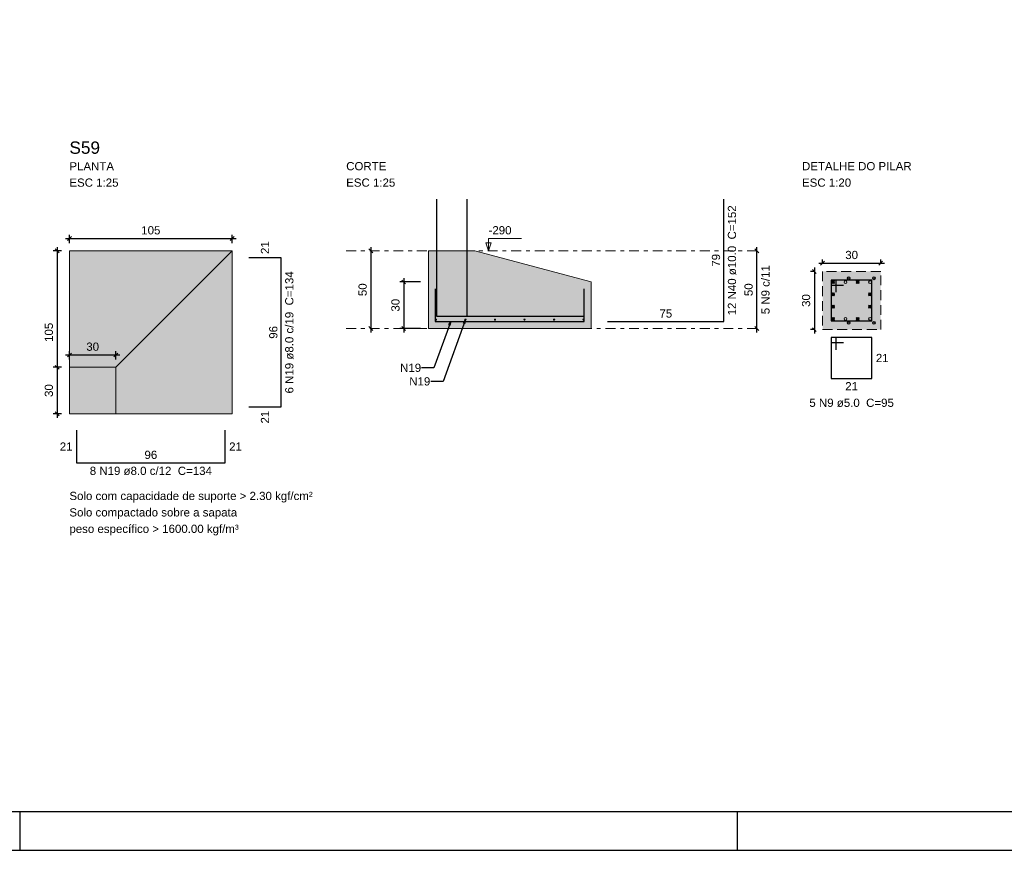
# Model space of a CAD drawing. Header units: millimetres. Extents: x 0 to 119, y 0 to 84.
# Tile 4 of 16: x 45 to 70, y 0 to 21. Entities that reach past the tile are written whole.
import ezdxf

# ---------------------------------------------------------------- set-up
doc = ezdxf.new("R2010")
doc.units = ezdxf.units.MM
doc.header["$MEASUREMENT"] = 0
for name, pattern in [('DASHDOT', [2.54, 1.27, -0.635, 0, -0.635]), ('DASHED', [1.905, 1.27, -0.635]), ('NULL', [0])]:
    doc.linetypes.add(name, pattern=pattern)
doc.layers.get('0').update_dxf_attribs({"lineweight": 18})
for name, color, linetype, lineweight in [('Descrição da armadura', 7, 'Continuous', 0), ('DT-Armadura', 2, 'Continuous', 30), ('DT-Barras na forma', 2, 'Continuous', 30), ('DT-Barras no corte', 5, 'Continuous', 5), ('DT-Barras rebatidas', 2, 'Continuous', 30), ('DT-Cotas', 9, 'Continuous', 5), ('DT-Forma', 5, 'Continuous', 5), ('DT-Hachura sapatas em corte', 43, 'Continuous', 5), ('DT-Hachura sapatas em planta', 43, 'Continuous', 5), ('DT-Hachura seção pilares', 254, 'Continuous', 5), ('DT-Pontilhado', 9, 'DASHDOT', 5), ('DT-Seção dos pilares', 3, 'DASHED', 20), ('DT-Textos', 7, 'Continuous', 5), ('DT-Título', 3, 'Continuous', 20), ('Textos armaduras', 7, 'Continuous', 0)]:
    doc.layers.add(name, color=color, linetype=linetype, lineweight=lineweight)
doc.layers.add('SEDUC_MARF', color=1, linetype='Continuous')
doc.layers.add('SEDUC_MARGG', color=7, linetype='Continuous')
doc.styles.add('Arial', font='txt')
doc.dimstyles.get("Standard").update_dxf_attribs({"dimtxt": 0.18, "dimasz": 0.18, "dimexe": 0.18, "dimexo": 0.0625, "dimgap": 0.09, "dimtad": 0, "dimtih": 1, "dimtoh": 1, "dimdec": 4, "dimzin": 0, "dimdsep": 46, "dimtxsty": 'Standard', "dimcen": 0.09, "dimadec": 0, "dimazin": 0, "dimtfac": 1, "dimtdec": 4, "dimtofl": 0, "dimtmove": 0, "dimatfit": 3, "dimfxl": 1, "dimtolj": 1, "dimtzin": 0, "dimarcsym": 0})
doc.dimstyles.new('UM_20.000000', dxfattribs={"dimtxt": 0.18, "dimasz": 0.1, "dimexe": 0.1, "dimexo": 0.2, "dimgap": 0, "dimtad": 1, "dimtih": 1, "dimtoh": 1, "dimdec": 1, "dimlfac": 20, "dimzin": 0, "dimdsep": 46, "dimtxsty": 'Standard', "dimcen": 0.09, "dimdle": 0.1, "dimadec": 1, "dimazin": 2, "dimtfac": 1, "dimtdec": 4, "dimtofl": 0, "dimtmove": 0, "dimatfit": 3, "dimfxl": 1, "dimtolj": 1, "dimarcsym": 0})
doc.dimstyles.new('UM_25.000000', dxfattribs={"dimtxt": 0.18, "dimasz": 0.1, "dimexe": 0.1, "dimexo": 0.2, "dimgap": 0, "dimtad": 1, "dimtih": 1, "dimtoh": 1, "dimdec": 1, "dimlfac": 25, "dimzin": 0, "dimdsep": 46, "dimtxsty": 'Standard', "dimcen": 0.09, "dimdle": 0.1, "dimadec": 1, "dimazin": 2, "dimtfac": 1, "dimtdec": 4, "dimtofl": 0, "dimtmove": 0, "dimatfit": 3, "dimfxl": 1, "dimtolj": 1, "dimarcsym": 0})

# ---------------------------------------------------------------- blocks, each defined once
blk = doc.blocks.new('_Oblique')
at = {"color": 0, "linetype": 'ByBlock', "lineweight": -2}
blk.add_line((-0.5, -0.5), (0.5, 0.5), dxfattribs=at)
blk = doc.blocks.new('*D110')
at = {"layer": 'Defpoints', "color": 0}
for p in [(46.182, 15.452), (45.865, 11.252), (46.182, 11.252)]:
    blk.add_point(p, dxfattribs=at)
at = {"layer": 'DT-Cotas', "color": 0, "lineweight": -2}
for p, q in [((45.865, 15.552), (45.865, 11.152)), ((45.982, 15.452), (45.765, 15.452)), ((45.982, 11.252), (45.765, 11.252))]:
    blk.add_line(p, q, dxfattribs=at)
at = {"layer": 'DT-Cotas', "color": 0, "lineweight": -2, "xscale": 0.1, "yscale": 0.1, "zscale": 0.1}
for p, rotation in [((45.865, 15.452), 90), ((45.865, 11.252), 270)]:
    blk.add_blockref('_Oblique', p, dxfattribs=dict(at, rotation=rotation))
at = {"layer": 'DT-Cotas', "color": 7, "insert": (45.653, 13.352), "char_height": 0.2118, "attachment_point": 5, "rotation": 90, "style": 'Arial'}
blk.add_mtext('\\A1;105', dxfattribs=at)
blk = doc.blocks.new('*D111')
at = {"layer": 'Defpoints', "color": 0}
for p in [(50.382, 15.77), (46.182, 15.452), (50.382, 15.452)]:
    blk.add_point(p, dxfattribs=at)
at = {"layer": 'DT-Cotas', "color": 0, "lineweight": -2}
for p, q in [((46.082, 15.77), (50.482, 15.77)), ((46.182, 15.652), (46.182, 15.87)), ((50.382, 15.652), (50.382, 15.87))]:
    blk.add_line(p, q, dxfattribs=at)
at = {"layer": 'DT-Cotas', "color": 0, "lineweight": -2, "xscale": 0.1, "yscale": 0.1, "zscale": 0.1, "rotation": 180}
blk.add_blockref('_Oblique', (46.182, 15.77), dxfattribs=at)
at = {"layer": 'DT-Cotas', "color": 0, "lineweight": -2, "xscale": 0.1, "yscale": 0.1, "zscale": 0.1}
blk.add_blockref('_Oblique', (50.382, 15.77), dxfattribs=at)
at = {"layer": 'DT-Cotas', "color": 7, "insert": (48.282, 15.982), "char_height": 0.2118, "attachment_point": 5, "rotation": 0.0057, "style": 'Arial'}
blk.add_mtext('\\A1;105', dxfattribs=at)
blk = doc.blocks.new('*D112')
at = {"layer": 'Defpoints', "color": 0}
for p in [(46.182, 12.452), (45.865, 11.252), (46.182, 11.252)]:
    blk.add_point(p, dxfattribs=at)
at = {"layer": 'DT-Cotas', "color": 0, "lineweight": -2}
for p, q in [((45.982, 12.452), (45.765, 12.452)), ((45.865, 12.552), (45.865, 11.152)), ((45.982, 11.252), (45.765, 11.252))]:
    blk.add_line(p, q, dxfattribs=at)
at = {"layer": 'DT-Cotas', "color": 0, "lineweight": -2, "xscale": 0.1, "yscale": 0.1, "zscale": 0.1}
for p, rotation in [((45.865, 12.452), 90), ((45.865, 11.252), 270)]:
    blk.add_blockref('_Oblique', p, dxfattribs=dict(at, rotation=rotation))
at = {"layer": 'DT-Cotas', "color": 7, "insert": (45.653, 11.852), "char_height": 0.2118, "attachment_point": 5, "rotation": 90, "style": 'Arial'}
blk.add_mtext('\\A1;30', dxfattribs=at)
blk = doc.blocks.new('*D113')
at = {"layer": 'Defpoints', "color": 0}
for p in [(47.382, 12.77), (46.182, 12.452), (47.382, 12.452)]:
    blk.add_point(p, dxfattribs=at)
at = {"layer": 'DT-Cotas', "color": 0, "lineweight": -2}
for p, q in [((46.082, 12.77), (47.482, 12.77)), ((46.182, 12.652), (46.182, 12.87)), ((47.382, 12.652), (47.382, 12.87))]:
    blk.add_line(p, q, dxfattribs=at)
at = {"layer": 'DT-Cotas', "color": 0, "lineweight": -2, "xscale": 0.1, "yscale": 0.1, "zscale": 0.1, "rotation": 180}
blk.add_blockref('_Oblique', (46.182, 12.77), dxfattribs=at)
at = {"layer": 'DT-Cotas', "color": 0, "lineweight": -2, "xscale": 0.1, "yscale": 0.1, "zscale": 0.1}
blk.add_blockref('_Oblique', (47.382, 12.77), dxfattribs=at)
at = {"layer": 'DT-Cotas', "color": 7, "insert": (46.782, 12.982), "char_height": 0.2118, "attachment_point": 5, "rotation": 0.0057, "style": 'Arial'}
blk.add_mtext('\\A1;30', dxfattribs=at)
blk = doc.blocks.new('*D114')
at = {"layer": 'Defpoints', "color": 0}
for p in [(53.956, 15.452), (53.956, 13.452), (53.956, 13.452)]:
    blk.add_point(p, dxfattribs=at)
at = {"layer": 'DT-Cotas', "color": 0, "lineweight": -2}
blk.add_line((53.956, 15.552), (53.956, 13.352), dxfattribs=at)
at = {"layer": 'DT-Cotas', "color": 0, "lineweight": -2, "xscale": 0.1, "yscale": 0.1, "zscale": 0.1}
for p, rotation in [((53.956, 15.452), 90), ((53.956, 13.452), 270)]:
    blk.add_blockref('_Oblique', p, dxfattribs=dict(at, rotation=rotation))
at = {"layer": 'DT-Cotas', "color": 7, "insert": (53.744, 14.452), "char_height": 0.2118, "attachment_point": 5, "rotation": 90, "style": 'Arial'}
blk.add_mtext('\\A1;50', dxfattribs=at)
blk = doc.blocks.new('*D115')
at = {"layer": 'Defpoints', "color": 0}
for p in [(55.438, 14.652), (54.803, 13.452), (55.438, 13.452)]:
    blk.add_point(p, dxfattribs=at)
at = {"layer": 'DT-Cotas', "color": 0, "lineweight": -2}
for p, q in [((54.803, 14.752), (54.803, 13.352)), ((55.238, 14.652), (54.703, 14.652)), ((55.238, 13.452), (54.703, 13.452))]:
    blk.add_line(p, q, dxfattribs=at)
at = {"layer": 'DT-Cotas', "color": 0, "lineweight": -2, "xscale": 0.1, "yscale": 0.1, "zscale": 0.1}
for p, rotation in [((54.803, 14.652), 90), ((54.803, 13.452), 270)]:
    blk.add_blockref('_Oblique', p, dxfattribs=dict(at, rotation=rotation))
at = {"layer": 'DT-Cotas', "color": 7, "insert": (54.591, 14.052), "char_height": 0.2118, "attachment_point": 5, "rotation": 90, "style": 'Arial'}
blk.add_mtext('\\A1;30', dxfattribs=at)
blk = doc.blocks.new('*D116')
at = {"layer": 'Defpoints', "color": 0}
for p in [(65.604, 14.923), (65.392, 13.423), (65.604, 13.423)]:
    blk.add_point(p, dxfattribs=at)
at = {"layer": 'DT-Cotas', "color": 0, "lineweight": -2}
for p, q in [((65.392, 15.023), (65.392, 13.323)), ((65.404, 14.923), (65.292, 14.923)), ((65.404, 13.423), (65.292, 13.423))]:
    blk.add_line(p, q, dxfattribs=at)
at = {"layer": 'DT-Cotas', "color": 0, "lineweight": -2, "xscale": 0.1, "yscale": 0.1, "zscale": 0.1}
for p, rotation in [((65.392, 14.923), 90), ((65.392, 13.423), 270)]:
    blk.add_blockref('_Oblique', p, dxfattribs=dict(at, rotation=rotation))
at = {"layer": 'DT-Cotas', "color": 7, "insert": (65.18, 14.173), "char_height": 0.2118, "attachment_point": 5, "rotation": 90, "style": 'Arial'}
blk.add_mtext('\\A1;30', dxfattribs=at)
blk = doc.blocks.new('*D117')
at = {"layer": 'Defpoints', "color": 0}
for p in [(67.104, 15.134), (65.604, 14.923), (67.104, 14.923)]:
    blk.add_point(p, dxfattribs=at)
at = {"layer": 'DT-Cotas', "color": 0, "lineweight": -2}
for p, q in [((65.604, 15.123), (65.604, 15.234)), ((67.104, 15.123), (67.104, 15.234)), ((65.504, 15.134), (67.204, 15.134))]:
    blk.add_line(p, q, dxfattribs=at)
at = {"layer": 'DT-Cotas', "color": 0, "lineweight": -2, "xscale": 0.1, "yscale": 0.1, "zscale": 0.1, "rotation": 180}
blk.add_blockref('_Oblique', (65.604, 15.134), dxfattribs=at)
at = {"layer": 'DT-Cotas', "color": 0, "lineweight": -2, "xscale": 0.1, "yscale": 0.1, "zscale": 0.1}
blk.add_blockref('_Oblique', (67.104, 15.134), dxfattribs=at)
at = {"layer": 'DT-Cotas', "color": 7, "insert": (66.354, 15.346), "char_height": 0.2118, "attachment_point": 5, "rotation": 0.0057, "style": 'Arial'}
blk.add_mtext('\\A1;30', dxfattribs=at)
blk = doc.blocks.new('*D118')
at = {"layer": 'Defpoints', "color": 0}
for p in [(63.909, 15.452), (63.909, 15.452), (63.909, 13.452)]:
    blk.add_point(p, dxfattribs=at)
at = {"layer": 'DT-Cotas', "color": 0, "lineweight": -2}
blk.add_line((63.909, 13.352), (63.909, 15.552), dxfattribs=at)
at = {"layer": 'DT-Cotas', "color": 0, "lineweight": -2, "xscale": 0.1, "yscale": 0.1, "zscale": 0.1}
for p, rotation in [((63.909, 15.452), 90), ((63.909, 13.452), 270)]:
    blk.add_blockref('_Oblique', p, dxfattribs=dict(at, rotation=rotation))
at = {"layer": 'DT-Cotas', "color": 7, "insert": (63.697, 14.452), "char_height": 0.2118, "attachment_point": 5, "rotation": 90, "style": 'Arial'}
blk.add_mtext('\\A1;50', dxfattribs=at)

msp = doc.modelspace()

# ---------------------------------------------------------------- hatches: boundary and pattern name
at = {"layer": 'DT-Hachura sapatas em corte', "linetype": 'Continuous'}
msp.add_hatch(color=43, dxfattribs=at).paths.add_polyline_path([(55.4383, 15.4521), (55.4383, 15.4521), (55.4383, 14.6521), (55.4383, 13.4521), (59.6383, 13.4521), (59.6383, 14.6521), (56.6383, 15.4521), (56.6383, 15.4521), (55.4383, 15.4521)])
at = {"layer": 'DT-Hachura sapatas em planta', "linetype": 'Continuous'}
msp.add_hatch(color=43, dxfattribs=at).paths.add_polyline_path([(46.1824, 11.2521), (50.3824, 11.2521), (50.3824, 15.4521), (46.1824, 15.4521), (46.1824, 11.2521)])
at = {"layer": 'DT-Hachura seção pilares', "linetype": 'Continuous'}
msp.add_hatch(color=254, dxfattribs=at).paths.add_polyline_path([(65.6035, 13.4226), (65.6035, 13.4226), (67.1035, 13.4226), (67.1035, 14.9226), (65.6035, 14.9226), (65.6035, 13.4226)])

# ---------------------------------------------------------------- linework, layer by layer
at = {"layer": 'DT-Armadura'}
for points in [[(55.6483, 16.7864), (55.6483, 13.7671), (58.6483, 13.7671)], [(56.4283, 16.7864), (56.4283, 13.7671), (59.4283, 13.7671)], [(50.806, 11.4321), (51.646, 11.4321), (51.646, 15.2721), (50.806, 15.2721)], [(55.6183, 14.4721), (55.6183, 13.6321), (59.4583, 13.6321), (59.4583, 14.4721)], [(46.3624, 10.8285), (46.3624, 9.9885), (50.2024, 9.9885), (50.2024, 10.8285)]]:
    msp.add_lwpolyline(points, dxfattribs=at)
at = {"layer": 'DT-Barras na forma'}
msp.add_lwpolyline([(65.9535, 14.3851), (65.9535, 14.6976), (65.8285, 14.6976), (65.8285, 13.6476), (66.8785, 13.6476), (66.8785, 14.6976), (65.8285, 14.6976), (65.8285, 14.5726), (66.141, 14.5726)], dxfattribs=at)
at = {"layer": 'DT-Barras no corte'}
for p, q in [((66.2335, 14.7476), (66.3235, 14.7476)), ((66.8835, 14.7476), (66.9735, 14.7476)), ((65.841, 14.6101), (65.916, 14.6851)), ((65.841, 14.6851), (65.916, 14.6101)), ((66.4743, 14.6101), (66.5493, 14.6851)), ((66.4743, 14.6851), (66.5493, 14.6101)), ((65.841, 14.2934), (65.916, 14.3684)), ((65.841, 14.3684), (65.916, 14.2934)), ((66.791, 14.2934), (66.866, 14.3684)), ((66.791, 14.3684), (66.866, 14.2934)), ((65.841, 13.9768), (65.916, 14.0518)), ((65.841, 14.0518), (65.916, 13.9768)), ((66.791, 13.9768), (66.866, 14.0518)), ((66.791, 14.0518), (66.866, 13.9768)), ((65.841, 13.6601), (65.916, 13.7351)), ((65.841, 13.7351), (65.916, 13.6601)), ((66.4743, 13.6601), (66.5493, 13.7351)), ((66.4743, 13.7351), (66.5493, 13.6601)), ((66.2335, 13.5976), (66.3235, 13.5976)), ((66.8835, 13.5976), (66.9735, 13.5976))]:
    msp.add_line(p, q, dxfattribs=at)
for centre, radius in [((66.2785, 14.7476), 0.0375), ((66.9285, 14.7476), 0.0375), ((65.8785, 14.6476), 0.0375), ((66.1952, 14.6476), 0.0375), ((66.5118, 14.6476), 0.0375), ((66.8285, 14.6476), 0.0375), ((65.8785, 14.3309), 0.0375), ((66.8285, 14.3309), 0.0375), ((65.8785, 14.0143), 0.0375), ((66.8285, 14.0143), 0.0375), ((65.8785, 13.6976), 0.0375), ((66.1952, 13.6976), 0.0375), ((66.5118, 13.6976), 0.0375), ((66.8285, 13.6976), 0.0375), ((55.6343, 13.6801), 0.016), ((56.3959, 13.6801), 0.016), ((57.1575, 13.6801), 0.016), ((57.9191, 13.6801), 0.016), ((58.6807, 13.6801), 0.016), ((59.4423, 13.6801), 0.016), ((66.2785, 13.5976), 0.0375), ((66.9285, 13.5976), 0.0375)]:
    msp.add_circle(centre, radius, dxfattribs=at)
at = {"layer": 'DT-Barras rebatidas'}
for points in [[(60.0619, 13.6321), (63.0619, 13.6321), (63.0619, 16.7864)], [(65.9535, 12.9042), (65.9535, 13.2167), (65.8285, 13.2167), (65.8285, 12.1667), (66.8785, 12.1667), (66.8785, 13.2167), (65.8285, 13.2167), (65.8285, 13.0917), (66.141, 13.0917)]]:
    msp.add_lwpolyline(points, dxfattribs=at)
at = {"layer": 'DT-Forma'}
for p, q in [((46.1824, 15.4521), (46.1824, 12.4521)), ((50.3824, 15.4521), (47.3824, 12.4521)), ((50.3824, 11.2521), (47.3824, 11.2521))]:
    msp.add_line(p, q, dxfattribs=at)
for points in [[(46.1824, 11.2521), (50.3824, 11.2521), (50.3824, 15.4521), (46.1824, 15.4521), (46.1824, 11.2521)], [(55.4383, 15.4521), (55.4383, 15.4521), (55.4383, 14.6521), (55.4383, 13.4521), (59.6383, 13.4521), (59.6383, 14.6521), (56.6383, 15.4521), (56.6383, 15.4521), (55.4383, 15.4521)], [(46.1824, 11.2521), (47.3824, 11.2521), (47.3824, 12.4521), (46.1824, 12.4521), (46.1824, 11.2521)]]:
    msp.add_lwpolyline(points, close=True, dxfattribs=at)
at = {"layer": 'DT-Pontilhado', "ltscale": 0.2}
for p, q in [((53.3203, 15.4521), (63.9091, 15.4521)), ((53.3203, 13.4521), (63.9091, 13.4521))]:
    msp.add_line(p, q, dxfattribs=at)
at = {"layer": 'DT-Seção dos pilares', "ltscale": 0.2}
msp.add_lwpolyline([(65.6035, 13.4226), (67.1035, 13.4226), (67.1035, 14.9226), (65.6035, 14.9226), (65.6035, 13.4226)], close=True, dxfattribs=at)
at = {"layer": 'DT-Textos'}
msp.add_lwpolyline([(56.9913, 15.4521), (56.9913, 15.7698), (57.8385, 15.7698)], dxfattribs=at)
msp.add_lwpolyline([(57.0619, 15.6639), (56.9913, 15.4521), (56.9207, 15.6639), (57.0619, 15.6639)], close=True, dxfattribs=at)
at = {"layer": 'SEDUC_MARF'}
for p, q in [((44.9015, 1), (44.9015, 0)), ((63.4015, 1), (63.4015, 0))]:
    msp.add_line(p, q, dxfattribs=at)
msp.add_lwpolyline([(118.9, 84.1), (0, 84.1), (0, 0), (118.9, 0)], close=True, dxfattribs=at)
at = {"layer": 'SEDUC_MARGG'}
msp.add_lwpolyline([(2.5, 1), (117.9, 1), (117.9, 83.1), (2.5, 83.1), (2.5, 1)], dxfattribs=at)

# ---------------------------------------------------------------- texts
at = {"layer": 'Descrição da armadura', "linetype": 'NULL', "char_height": 0.2118, "attachment_point": 8, "rotation": 90.00021, "line_spacing_factor": 0.9, "style": 'Arial'}
for s, insert, width in [('12 N40 ø10.0  C=152', (63.3791, 15.209), 5.562109), ('5 N9 c/11', (64.2408, 14.4521), 2.522559), ('6 N19 ø8.0 c/19  C=134', (51.9641, 13.352), 6.174395)]:
    msp.add_mtext(s, dxfattribs=dict(at, insert=insert, width=width))
at = {"layer": 'Descrição da armadura', "linetype": 'NULL', "char_height": 0.2118, "line_spacing_factor": 0.9, "style": 'Arial'}
for s, insert, width, attachment_point in [('N19', (55.2528, 12.438), 1.103994, 6), ('N19', (55.4887, 12.0879), 1.103994, 6), ('5 N9 ø5.0  C=95', (66.353, 11.4259), 4.271836, 8), ('8 N19 ø8.0 c/12  C=134', (48.282, 9.6709), 6.174395, 8)]:
    msp.add_mtext(s, dxfattribs=dict(at, insert=insert, width=width, attachment_point=attachment_point))
at = {"layer": 'DT-Textos', "linetype": 'NULL', "char_height": 0.2118, "attachment_point": 7, "line_spacing_factor": 0.798, "style": 'Arial'}
for s, insert, width in [('PLANTA', (46.182, 17.5279), 2.256279), ('CORTE', (53.32, 17.5279), 2.03), ('DETALHE DO PILAR', (65.074, 17.5279), 5.543701), ('ESC 1:25', (46.182, 17.1039), 2.482559), ('ESC 1:25', (53.32, 17.1039), 2.482559), ('ESC 1:20', (65.074, 17.1039), 2.482559), ('-290', (56.991, 15.8759), 1.16085), ('Solo com capacidade de suporte > 2.30 kgf/cm²', (46.182, 8.966), 12.299795), ('Solo compactado sobre a sapata', (46.182, 8.542), 8.479951), ('peso específico > 1600.00 kgf/m³', (46.182, 8.118), 8.560098)]:
    msp.add_mtext(s, dxfattribs=dict(at, insert=insert, width=width))
at = {"layer": 'DT-Título', "linetype": 'NULL', "insert": (46.182, 17.9508), "char_height": 0.3177, "width": 1.565781, "attachment_point": 7, "line_spacing_factor": 0.798, "style": 'Arial'}
msp.add_mtext('S59', dxfattribs=at)
at = {"layer": 'Textos armaduras', "linetype": 'NULL', "char_height": 0.2118, "width": 1.045137, "rotation": 90.00021, "line_spacing_factor": 0.9, "style": 'Arial'}
for s, insert, attachment_point in [('21', (51.3319, 15.3721), 7), ('79', (62.9646, 15.2093), 8), ('96', (51.5487, 13.3521), 8), ('21', (51.1201, 11.3321), 3)]:
    msp.add_mtext(s, dxfattribs=dict(at, insert=insert, attachment_point=attachment_point))
at = {"layer": 'Textos armaduras', "linetype": 'NULL', "char_height": 0.2118, "width": 1.045137, "line_spacing_factor": 0.9, "style": 'Arial'}
for s, insert, attachment_point in [('75', (61.5619, 13.7294), 8), ('21', (66.9785, 12.7976), 1), ('21', (66.3535, 12.0694), 2), ('21', (46.2624, 10.3026), 9), ('21', (50.3024, 10.5144), 1), ('96', (48.2824, 10.0858), 8)]:
    msp.add_mtext(s, dxfattribs=dict(at, insert=insert, attachment_point=attachment_point))

# ---------------------------------------------------------------- dimensions: what is measured, and where the dimension line sits
at = {"layer": 'DT-Cotas'}
for base, p1, p2, dimstyle, override, picture, middle in [((50.3824, 15.7698), (46.1824, 15.4521), (50.3824, 15.4521), 'UM_25.000000', {"dimtxt": 0.2118, "dimasz": 0.1, "dimexe": 0.1, "dimexo": 0.2, "dimtad": 1, "dimtih": 0, "dimtoh": 0, "dimdec": 1, "dimlfac": 25, "dimzin": 8, "dimtxsty": 'Arial', "dimblk": 'Oblique', "dimblk1": 'Oblique', "dimblk2": 'Oblique', "dimsah": 1, "dimdle": 0.1, "dimse1": 0, "dimse2": 0, "dimclrt": 7, "dimadec": 1, "dimazin": 3, "dimtmove": 2, "dimldrblk": 'Oblique'}, '*D111', (48.2824, 15.9816)), ((67.1035, 15.1344), (65.6035, 14.9226), (67.1035, 14.9226), 'UM_20.000000', {"dimtxt": 0.2118, "dimasz": 0.1, "dimexe": 0.1, "dimexo": 0.2, "dimtad": 1, "dimtih": 0, "dimtoh": 0, "dimdec": 1, "dimlfac": 20, "dimzin": 8, "dimtxsty": 'Arial', "dimblk": 'Oblique', "dimblk1": 'Oblique', "dimblk2": 'Oblique', "dimsah": 1, "dimdle": 0.1, "dimse1": 0, "dimse2": 0, "dimclrt": 7, "dimadec": 1, "dimazin": 3, "dimtmove": 2, "dimldrblk": 'Oblique'}, '*D117', (66.3535, 15.3462)), ((47.3824, 12.7698), (46.1824, 12.4521), (47.3824, 12.4521), 'UM_25.000000', {"dimtxt": 0.2118, "dimasz": 0.1, "dimexe": 0.1, "dimexo": 0.2, "dimtad": 1, "dimtih": 0, "dimtoh": 0, "dimdec": 1, "dimlfac": 25, "dimzin": 8, "dimtxsty": 'Arial', "dimblk": 'Oblique', "dimblk1": 'Oblique', "dimblk2": 'Oblique', "dimsah": 1, "dimdle": 0.1, "dimse1": 0, "dimse2": 0, "dimclrt": 7, "dimadec": 1, "dimazin": 3, "dimtmove": 2, "dimldrblk": 'Oblique'}, '*D113', (46.7824, 12.9816))]:
    dim = msp.add_linear_dim(base=base, p1=p1, p2=p2, dimstyle=dimstyle, override=override, dxfattribs=at)
    dim.commit()
    dim.dimension.update_dxf_attribs({"geometry": picture, "text_midpoint": middle, "dimtype": 160, "text_rotation": 0.00573})
for base, p1, p2, dimstyle, override, picture, middle in [((45.8647, 11.2521), (46.1824, 15.4521), (46.1824, 11.2521), 'UM_25.000000', {"dimtxt": 0.2118, "dimasz": 0.1, "dimexe": 0.1, "dimexo": 0.2, "dimtad": 1, "dimtih": 0, "dimtoh": 0, "dimdec": 1, "dimlfac": 25, "dimzin": 8, "dimtxsty": 'Arial', "dimblk": 'Oblique', "dimblk1": 'Oblique', "dimblk2": 'Oblique', "dimsah": 1, "dimdle": 0.1, "dimse1": 0, "dimse2": 0, "dimclrt": 7, "dimadec": 1, "dimazin": 3, "dimtmove": 2, "dimldrblk": 'Oblique'}, '*D110', (45.6529, 13.3521)), ((53.9557, 13.4521), (53.9557, 15.4521), (53.9557, 13.4521), 'UM_25.000000', {"dimtxt": 0.2118, "dimasz": 0.1, "dimexe": 0.1, "dimexo": 0.2, "dimtad": 1, "dimtih": 0, "dimtoh": 0, "dimdec": 1, "dimlfac": 25, "dimzin": 8, "dimtxsty": 'Arial', "dimblk": 'Oblique', "dimblk1": 'Oblique', "dimblk2": 'Oblique', "dimsah": 1, "dimdle": 0.1, "dimse1": 1, "dimse2": 1, "dimclrt": 7, "dimadec": 1, "dimazin": 3, "dimtmove": 2, "dimldrblk": 'Oblique'}, '*D114', (53.7439, 14.4521)), ((63.9091, 15.4521), (63.9091, 13.4521), (63.9091, 15.4521), 'UM_25.000000', {"dimtxt": 0.2118, "dimasz": 0.1, "dimexe": 0.1, "dimexo": 0.2, "dimtad": 1, "dimtih": 0, "dimtoh": 0, "dimdec": 1, "dimlfac": 25, "dimzin": 8, "dimtxsty": 'Arial', "dimblk": 'Oblique', "dimblk1": 'Oblique', "dimblk2": 'Oblique', "dimsah": 1, "dimdle": 0.1, "dimse1": 1, "dimse2": 1, "dimclrt": 7, "dimadec": 1, "dimazin": 3, "dimtmove": 2, "dimldrblk": 'Oblique'}, '*D118', (63.6973, 14.4521)), ((65.3917, 13.4226), (65.6035, 14.9226), (65.6035, 13.4226), 'UM_20.000000', {"dimtxt": 0.2118, "dimasz": 0.1, "dimexe": 0.1, "dimexo": 0.2, "dimtad": 1, "dimtih": 0, "dimtoh": 0, "dimdec": 1, "dimlfac": 20, "dimzin": 8, "dimtxsty": 'Arial', "dimblk": 'Oblique', "dimblk1": 'Oblique', "dimblk2": 'Oblique', "dimsah": 1, "dimdle": 0.1, "dimse1": 0, "dimse2": 0, "dimclrt": 7, "dimadec": 1, "dimazin": 3, "dimtmove": 2, "dimldrblk": 'Oblique'}, '*D116', (65.1799, 14.1726)), ((54.8029, 13.4521), (55.4383, 14.6521), (55.4383, 13.4521), 'UM_25.000000', {"dimtxt": 0.2118, "dimasz": 0.1, "dimexe": 0.1, "dimexo": 0.2, "dimtad": 1, "dimtih": 0, "dimtoh": 0, "dimdec": 1, "dimlfac": 25, "dimzin": 8, "dimtxsty": 'Arial', "dimblk": 'Oblique', "dimblk1": 'Oblique', "dimblk2": 'Oblique', "dimsah": 1, "dimdle": 0.1, "dimse1": 0, "dimse2": 0, "dimclrt": 7, "dimadec": 1, "dimazin": 3, "dimtmove": 2, "dimldrblk": 'Oblique'}, '*D115', (54.5911, 14.0521)), ((45.8647, 11.2521), (46.1824, 12.4521), (46.1824, 11.2521), 'UM_25.000000', {"dimtxt": 0.2118, "dimasz": 0.1, "dimexe": 0.1, "dimexo": 0.2, "dimtad": 1, "dimtih": 0, "dimtoh": 0, "dimdec": 1, "dimlfac": 25, "dimzin": 8, "dimtxsty": 'Arial', "dimblk": 'Oblique', "dimblk1": 'Oblique', "dimblk2": 'Oblique', "dimsah": 1, "dimdle": 0.1, "dimse1": 0, "dimse2": 0, "dimclrt": 7, "dimadec": 1, "dimazin": 3, "dimtmove": 2, "dimldrblk": 'Oblique'}, '*D112', (45.6529, 11.8521))]:
    dim = msp.add_linear_dim(base=base, p1=p1, p2=p2, angle=90, dimstyle=dimstyle, override=override, dxfattribs=at)
    dim.commit()
    dim.dimension.update_dxf_attribs({"geometry": picture, "text_midpoint": middle, "dimtype": 160, "text_rotation": 90})

# ---------------------------------------------------------------- leaders
for points in [[(56.0151, 13.6321), (55.5805, 12.438), (55.2628, 12.438)], [(56.3959, 13.6801), (55.8164, 12.0879), (55.4987, 12.0879)]]:
    msp.add_leader(points, dimstyle='Standard', override={"dimasz": 0.1, "dimldrblk": 'Closed'}, dxfattribs=at)

doc.saveas('drawing.dxf')
